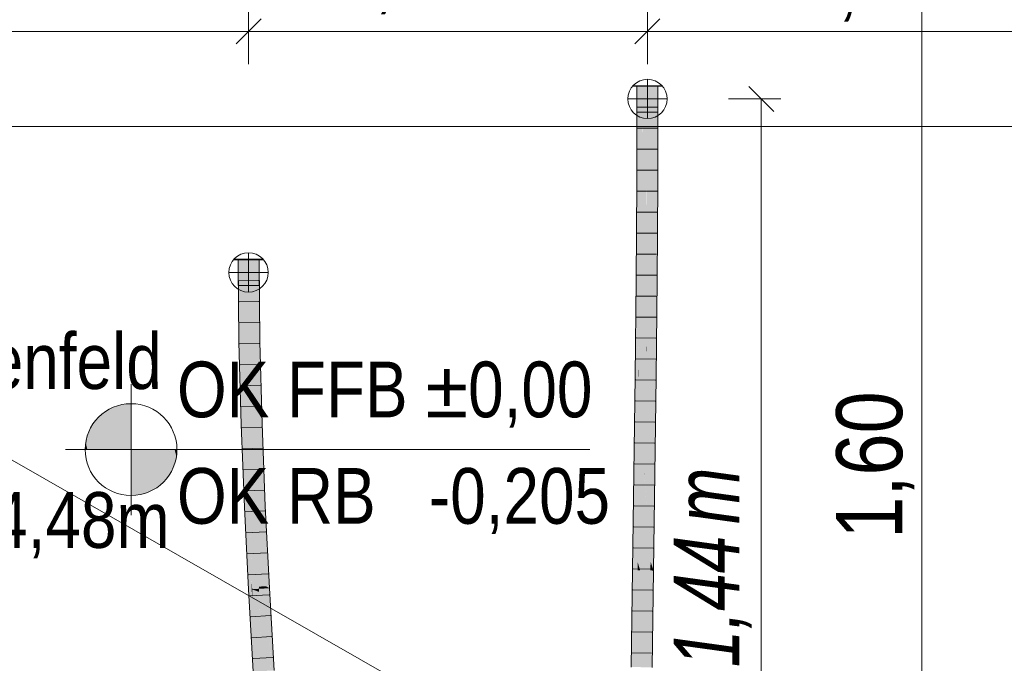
# Model space of a CAD drawing. Extents: x -620 to 300, y 62 to 1162.
# Tile 155 of 256: x 2 to 32, y 849 to 868. Entities that reach past the tile are written whole.
import ezdxf
from ezdxf.lldxf.tags import DXFTag

# ---------------------------------------------------------------- set-up
doc = ezdxf.new("R2010")
doc.units = 0
doc.layers.get('0').update_dxf_attribs({"lineweight": 13})
doc.layers.add('70 -71 Achsen- 1 Gebäudeachsen', color=7, linetype='STRICHPUNKT2-A06G94XR8I', lineweight=18)
doc.layers.add('70 -72 Beschriftung- 5 Höhenkoten', color=7, linetype='Continuous', lineweight=15)
for name, color, linetype, lineweight, true_color in [('70 -72 Beschriftung- 1 Beschriftung allgemein', 7, 'Continuous', 9, 0xff6633), ('70 -76 Bemaßung- 2 Allgemein', 9, 'Continuous', 5, 0x808080), ('E_Aussparung Bemaßung', 5, 'Continuous', 9, 0x0000ff), ('E_Leerrohr 25', 7, 'Continuous', 5, 0xff8000), ('E_Leerrohr 25-Shading', 7, 'Continuous', 9, 0xff8000), ('E_Leerrohr 32', 7, 'Continuous', 9, 0x00b300), ('E_Leerrohr 32-Shading', 7, 'Continuous', 9, 0x00b300), ('E_Leerrohrdose 32', 7, 'Continuous', 9, 0x99ff99)]:
    doc.layers.add(name, color=color, linetype=linetype, lineweight=lineweight, true_color=true_color)
doc.styles.get("Standard").update_dxf_attribs({"font": 'ARIALN.TTF'})
tags = doc.linetypes.add('fein_strichliert-A06G94XS8I', pattern=[4, 1, -2, 1]).pattern_tags.tags
tags[8:9] = [DXFTag(74, 4), DXFTag(75, 0), DXFTag(340, '0'), DXFTag(46, 0.0), DXFTag(50, 0.0), DXFTag(44, 0.0), DXFTag(45, 0.0)]
tags[6:7] = [DXFTag(74, 4), DXFTag(75, 0), DXFTag(340, '0'), DXFTag(46, 0.0), DXFTag(50, 0.0), DXFTag(44, 0.0), DXFTag(45, 0.0)]
tags[4:5] = [DXFTag(74, 4), DXFTag(75, 0), DXFTag(340, '0'), DXFTag(46, 0.0), DXFTag(50, 0.0), DXFTag(44, 0.0), DXFTag(45, 0.0)]
tags = doc.linetypes.add('STRICHPUNKT2', pattern=[12.7, 6.35, -3.175, 0, -3.175]).pattern_tags.tags
tags[10:11] = [DXFTag(74, 4), DXFTag(75, 0), DXFTag(340, '0'), DXFTag(46, 0.0), DXFTag(50, 0.0), DXFTag(44, 0.0), DXFTag(45, 0.0)]
tags[8:9] = [DXFTag(74, 4), DXFTag(75, 0), DXFTag(340, '0'), DXFTag(46, 0.0), DXFTag(50, 0.0), DXFTag(44, 0.0), DXFTag(45, 0.0)]
tags[6:7] = [DXFTag(74, 4), DXFTag(75, 0), DXFTag(340, '0'), DXFTag(46, 0.0), DXFTag(50, 0.0), DXFTag(44, 0.0), DXFTag(45, 0.0)]
tags[4:5] = [DXFTag(74, 4), DXFTag(75, 0), DXFTag(340, '0'), DXFTag(46, 0.0), DXFTag(50, 0.0), DXFTag(44, 0.0), DXFTag(45, 0.0)]
tags = doc.linetypes.add('STRICHPUNKT2-A06G94XR8I', pattern=[12.7, 6.35, -3.175, 0, -3.175]).pattern_tags.tags
tags[10:11] = [DXFTag(74, 4), DXFTag(75, 0), DXFTag(340, '0'), DXFTag(46, 0.0), DXFTag(50, 0.0), DXFTag(44, 0.0), DXFTag(45, 0.0)]
tags[8:9] = [DXFTag(74, 4), DXFTag(75, 0), DXFTag(340, '0'), DXFTag(46, 0.0), DXFTag(50, 0.0), DXFTag(44, 0.0), DXFTag(45, 0.0)]
tags[6:7] = [DXFTag(74, 4), DXFTag(75, 0), DXFTag(340, '0'), DXFTag(46, 0.0), DXFTag(50, 0.0), DXFTag(44, 0.0), DXFTag(45, 0.0)]
tags[4:5] = [DXFTag(74, 4), DXFTag(75, 0), DXFTag(340, '0'), DXFTag(46, 0.0), DXFTag(50, 0.0), DXFTag(44, 0.0), DXFTag(45, 0.0)]

# ---------------------------------------------------------------- blocks, each defined once
blk = doc.blocks.new('Shading-A06G94WP8I', base_point=(21.309, 830.748))
at = {"layer": 'E_Leerrohr 32-Shading', "color": 83, "true_color": 0x7fbd7f}
for points in [[(21.126, 866.18), (21.032, 866.18), (21.119, 863.228), (21.025, 863.228)], [(21.672, 866.18), (21.579, 866.18), (21.66, 863.226), (21.571, 863.226)], [(21.665, 863.225), (21.672, 866.18), (21.66, 863.226)], [(21.119, 863.228), (21.025, 863.228), (21.097, 860.276), (21.005, 860.277)], [(21.099, 860.276), (21.119, 863.228), (21.097, 860.276)], [(21.66, 863.226), (21.571, 863.226), (21.626, 860.272), (21.552, 860.272)], [(21.645, 860.272), (21.665, 863.225), (21.626, 860.272), (21.66, 863.226)], [(21.097, 860.276), (21.005, 860.277), (21.062, 857.324), (20.976, 857.325)], [(21.062, 857.324), (21.067, 857.324), (21.097, 860.276), (21.099, 860.276)], [(21.067, 857.324), (21.069, 857.324), (21.099, 860.276)], [(21.626, 860.272), (21.552, 860.272), (21.575, 857.318), (21.522, 857.319)], [(21.616, 857.318), (21.645, 860.272), (21.575, 857.318), (21.626, 860.272)], [(21.062, 857.324), (20.976, 857.325), (21.018, 854.372), (20.938, 854.373)], [(21.032, 854.372), (21.069, 857.324), (21.018, 854.372), (21.062, 857.324)], [(21.575, 857.318), (21.522, 857.319), (21.512, 854.366), (21.484, 854.366)], [(21.578, 854.365), (21.616, 857.318), (21.512, 854.366), (21.575, 857.318)], [(20.996, 851.868), (21.032, 854.372), (20.902, 851.869), (20.938, 854.373)], [(21.512, 854.366), (21.484, 854.366), (21.446, 851.687)], [(21.456, 851.656), (21.512, 854.366), (21.474, 852.839)], [(21.456, 851.656), (21.536, 851.412), (21.512, 854.366), (21.578, 854.365)], [(21.474, 852.839), (21.449, 851.79), (21.456, 851.656), (21.447, 851.684)], [(20.99, 851.42), (20.996, 851.868), (20.896, 851.421), (20.902, 851.869)], [(21.449, 851.79), (21.446, 851.687), (21.447, 851.684)], [(20.99, 851.42), (20.896, 851.421), (20.945, 848.467), (20.851, 848.469)], [(21.446, 851.687), (21.442, 851.413), (21.447, 851.684), (21.443, 851.413)], [(21.443, 851.413), (21.452, 851.413), (21.447, 851.684), (21.456, 851.656)], [(21.452, 851.413), (21.536, 851.412), (21.456, 851.656)], [(21.443, 851.413), (21.442, 851.413), (21.398, 848.461), (21.397, 848.461)], [(21.404, 848.46), (21.452, 851.413), (21.398, 848.461), (21.443, 851.413)], [(21.491, 848.459), (21.536, 851.412), (21.404, 848.46), (21.452, 851.413)]]:
    blk.add_solid(points, dxfattribs=at)
at = {"layer": 'E_Leerrohr 32-Shading', "color": 83, "true_color": 0x7fd57f}
for points in [[(21.213, 865.938), (21.214, 866.18), (21.119, 863.228), (21.126, 866.18)], [(21.207, 863.228), (21.27, 863.227), (21.214, 866.18), (21.283, 866.18)], [(21.283, 866.18), (21.27, 863.227), (21.314, 866.18), (21.313, 863.227)], [(21.313, 863.227), (21.345, 863.227), (21.314, 866.18), (21.352, 866.18)], [(21.352, 866.18), (21.345, 863.227), (21.35, 863.227)], [(21.357, 863.227), (21.352, 866.18), (21.35, 863.227)], [(21.571, 863.226), (21.579, 866.18), (21.357, 863.227), (21.352, 866.18)], [(21.213, 865.938), (21.119, 863.228), (21.167, 863.228)], [(21.207, 863.228), (21.213, 865.938), (21.167, 863.228)], [(21.149, 863.228), (21.119, 863.228), (21.108, 860.276), (21.099, 860.276)], [(21.12, 860.276), (21.167, 863.228), (21.108, 860.276), (21.149, 863.228)], [(21.193, 860.275), (21.207, 863.228), (21.12, 860.276), (21.167, 863.228)], [(21.193, 860.275), (21.25, 860.275), (21.207, 863.228), (21.27, 863.227)], [(21.313, 863.227), (21.27, 863.227), (21.29, 860.275), (21.25, 860.275)], [(21.313, 863.227), (21.29, 860.275), (21.312, 862.909)], [(21.31, 860.274), (21.325, 860.274), (21.313, 863.227), (21.345, 863.227)], [(21.345, 863.227), (21.325, 860.274), (21.332, 860.274)], [(21.344, 860.274), (21.35, 863.227), (21.332, 860.274), (21.345, 863.227)], [(21.371, 860.274), (21.357, 863.227), (21.344, 860.274), (21.35, 863.227)], [(21.552, 860.272), (21.571, 863.226), (21.371, 860.274), (21.357, 863.227)], [(21.29, 860.275), (21.31, 860.274), (21.312, 862.909)], [(21.075, 857.324), (21.12, 860.276), (21.069, 857.324), (21.108, 860.276)], [(21.108, 860.276), (21.099, 860.276), (21.069, 857.324)], [(21.079, 857.324), (21.175, 857.323), (21.12, 860.276), (21.193, 860.275)], [(21.079, 857.324), (21.12, 860.276), (21.08, 857.629)], [(21.175, 857.323), (21.225, 857.322), (21.193, 860.275), (21.25, 860.275)], [(21.28, 859.3), (21.25, 860.275), (21.26, 857.322), (21.225, 857.322)], [(21.29, 860.275), (21.25, 860.275), (21.28, 859.3)], [(21.28, 859.3), (21.31, 860.274), (21.29, 860.275)], [(21.28, 859.3), (21.302, 859.02), (21.31, 860.274), (21.309, 859.574)], [(21.307, 858.447), (21.325, 860.274), (21.31, 860.274)], [(21.325, 860.274), (21.307, 858.447), (21.309, 858.355)], [(21.325, 860.274), (21.309, 858.355), (21.332, 860.274), (21.318, 858.028)], [(21.318, 858.028), (21.336, 857.321), (21.332, 860.274), (21.344, 860.274)], [(21.392, 857.321), (21.371, 860.274), (21.336, 857.321), (21.344, 860.274)], [(21.522, 857.319), (21.552, 860.272), (21.392, 857.321), (21.371, 860.274)], [(21.302, 859.02), (21.308, 858.952), (21.309, 859.574)], [(21.26, 857.322), (21.283, 857.322), (21.28, 859.3), (21.29, 857.981)], [(21.28, 859.3), (21.29, 857.981), (21.299, 858.709)], [(21.302, 859.02), (21.28, 859.3), (21.299, 858.709)], [(21.305, 858.497), (21.308, 858.952), (21.299, 858.709), (21.302, 859.02)], [(21.307, 858.447), (21.308, 858.952), (21.305, 858.497)], [(21.29, 857.981), (21.305, 858.497), (21.299, 858.709)], [(21.29, 857.981), (21.296, 857.322), (21.305, 858.497), (21.303, 858.09)], [(21.303, 858.09), (21.307, 858.447), (21.305, 858.497)], [(21.308, 858.09), (21.307, 858.447), (21.303, 858.09)], [(21.307, 858.447), (21.308, 858.15), (21.309, 858.355)], [(21.308, 858.15), (21.318, 858.028), (21.309, 858.355)], [(21.309, 857.322), (21.308, 858.09), (21.296, 857.322), (21.303, 858.09)], [(21.308, 858.15), (21.309, 857.322), (21.318, 858.028), (21.313, 857.321)], [(21.313, 857.321), (21.336, 857.321), (21.318, 858.028)], [(21.283, 857.322), (21.296, 857.322), (21.29, 857.981)], [(21.075, 857.324), (21.079, 857.324), (21.08, 857.629)], [(21.032, 854.372), (21.068, 854.372), (21.075, 857.324), (21.079, 857.324)], [(21.075, 857.324), (21.069, 857.324), (21.032, 854.372)], [(21.068, 854.372), (21.152, 854.371), (21.079, 857.324), (21.175, 857.323)], [(21.152, 854.371), (21.196, 854.37), (21.175, 857.323), (21.225, 857.322)], [(21.225, 857.322), (21.196, 854.37), (21.26, 857.322), (21.227, 854.37)], [(21.26, 857.322), (21.227, 854.37), (21.283, 857.322), (21.246, 854.369)], [(21.283, 857.322), (21.246, 854.369), (21.296, 857.322), (21.256, 854.369)], [(21.256, 854.369), (21.258, 854.369), (21.296, 857.322)], [(21.296, 857.322), (21.258, 854.369), (21.262, 854.369)], [(21.317, 854.368), (21.309, 857.322), (21.262, 854.369), (21.296, 857.322)], [(21.313, 857.321), (21.309, 857.322), (21.31, 856.936)], [(21.317, 854.368), (21.313, 857.321), (21.31, 856.936)], [(21.317, 854.368), (21.325, 854.368), (21.313, 857.321), (21.336, 857.321)], [(21.419, 854.367), (21.392, 857.321), (21.325, 854.368), (21.336, 857.321)], [(21.484, 854.366), (21.522, 857.319), (21.419, 854.367), (21.392, 857.321)], [(20.996, 851.868), (21.057, 851.66), (21.032, 854.372), (21.068, 854.372)], [(21.057, 851.66), (21.128, 851.418), (21.068, 854.372), (21.152, 854.371)], [(21.128, 851.418), (21.165, 851.417), (21.152, 854.371), (21.196, 854.37)], [(21.196, 854.37), (21.165, 851.417), (21.227, 854.37), (21.191, 851.417)], [(21.227, 854.37), (21.191, 851.417), (21.246, 854.369), (21.206, 851.417)], [(21.246, 854.369), (21.206, 851.417), (21.256, 854.369), (21.213, 851.417)], [(21.213, 851.417), (21.216, 851.417), (21.256, 854.369), (21.258, 854.369)], [(21.258, 854.369), (21.216, 851.417), (21.218, 851.417)], [(21.261, 854.318), (21.258, 854.369), (21.226, 851.416), (21.218, 851.417)], [(21.226, 851.416), (21.312, 851.415), (21.261, 854.318), (21.32, 853.367)], [(21.262, 854.369), (21.258, 854.369), (21.261, 854.318)], [(21.32, 853.376), (21.317, 854.368), (21.261, 854.318), (21.262, 854.369)], [(21.325, 854.368), (21.317, 854.368), (21.32, 853.367), (21.32, 853.376)], [(21.32, 853.367), (21.419, 854.367), (21.325, 854.368)], [(21.32, 853.367), (21.442, 851.413), (21.419, 854.367), (21.446, 851.687)], [(21.446, 851.687), (21.484, 854.366), (21.419, 854.367)], [(21.32, 853.299), (21.312, 851.415), (21.326, 851.415)], [(21.32, 853.367), (21.32, 853.299), (21.442, 851.413), (21.326, 851.415)], [(20.996, 851.868), (20.99, 851.42), (20.997, 851.42)], [(20.997, 851.42), (21.056, 851.419), (20.996, 851.868), (21.057, 851.66)], [(20.997, 851.42), (20.99, 851.42), (21.007, 848.467), (20.945, 848.467)], [(21.007, 848.467), (21.043, 848.466), (20.997, 851.42), (21.056, 851.419)], [(21.056, 851.419), (21.128, 851.418), (21.057, 851.66)], [(21.043, 848.466), (21.102, 848.465), (21.056, 851.419), (21.128, 851.418)], [(21.102, 848.465), (21.133, 848.465), (21.128, 851.418), (21.165, 851.417)], [(21.165, 851.417), (21.133, 848.465), (21.191, 851.417), (21.153, 848.464)], [(21.191, 851.417), (21.153, 848.464), (21.206, 851.417), (21.165, 848.464)], [(21.206, 851.417), (21.165, 848.464), (21.213, 851.417), (21.17, 848.464)], [(21.17, 848.464), (21.171, 848.464), (21.213, 851.417), (21.216, 851.417)], [(21.218, 851.417), (21.216, 851.417), (21.177, 848.464), (21.171, 848.464)], [(21.189, 848.464), (21.226, 851.416), (21.177, 848.464), (21.218, 851.417)], [(21.299, 848.462), (21.312, 851.415), (21.189, 848.464), (21.226, 851.416)], [(21.299, 848.462), (21.335, 848.462), (21.312, 851.415), (21.326, 851.415)], [(21.335, 848.462), (21.397, 848.461), (21.326, 851.415), (21.442, 851.413)]]:
    blk.add_solid(points, dxfattribs=at)
blk = doc.blocks.new('Shading-A06G94WR8I', base_point=(21.032, 865.392))
at = {"layer": 'E_Leerrohr 25-Shading', "color": 43, "true_color": 0xd7ab7f}
for points in [[(20.902, 866.18), (21.034, 866.18), (20.902, 866.192), (21.034, 866.192)], [(21.67, 866.18), (21.802, 866.18), (21.67, 866.192), (21.802, 866.192)]]:
    blk.add_solid(points, dxfattribs=at)
at = {"layer": 'E_Leerrohr 25-Shading', "color": 31, "true_color": 0xecb67f}
for points in [[(21.032, 865.392), (21.352, 865.392), (21.032, 866.18), (21.352, 866.18)], [(21.352, 865.392), (21.672, 865.392), (21.352, 866.18), (21.672, 866.18)]]:
    blk.add_solid(points, dxfattribs=at)
at = {"layer": 'E_Leerrohr 25-Shading', "color": 31, "true_color": 0xfabd7f}
for points in [[(21.057, 866.192), (21.034, 866.192), (21.057, 866.18), (21.034, 866.18)], [(21.26, 866.192), (21.057, 866.192), (21.26, 866.18), (21.057, 866.18)], [(21.26, 866.18), (21.352, 866.18), (21.26, 866.192), (21.352, 866.192)], [(21.352, 866.18), (21.67, 866.18), (21.352, 866.192), (21.67, 866.192)]]:
    blk.add_solid(points, dxfattribs=at)
blk = doc.blocks.new('Shading-A06G94WT8I', base_point=(8.869, 860.891))
at = {"layer": 'E_Leerrohr 32-Shading', "color": 83, "true_color": 0x7fbd7f}
for points in [[(8.869, 860.891), (8.893, 858.375), (8.91, 858.376)], [(8.987, 858.377), (8.963, 860.891), (8.91, 858.376), (8.869, 860.891)], [(9.424, 860.891), (9.415, 860.891), (9.439, 858.385)], [(9.446, 858.385), (9.438, 860.891), (9.439, 858.385), (9.424, 860.891)], [(9.457, 858.386), (9.454, 860.891), (9.446, 858.385), (9.438, 860.891)], [(9.533, 858.387), (9.509, 860.891), (9.457, 858.386), (9.454, 860.891)], [(8.91, 858.376), (8.893, 858.375), (9.024, 855.863), (8.96, 855.861)], [(9.053, 855.864), (8.987, 858.377), (9.024, 855.863), (8.91, 858.376)], [(9.446, 858.385), (9.439, 858.385), (9.506, 855.879)], [(9.511, 855.879), (9.457, 858.386), (9.506, 855.879), (9.446, 858.385)], [(9.599, 855.882), (9.533, 858.387), (9.511, 855.879), (9.457, 858.386)], [(9.154, 853.353), (9.095, 854.822), (8.96, 855.861), (9.024, 855.863)], [(9.154, 853.353), (8.96, 855.861), (9.061, 853.349)], [(9.095, 854.822), (9.053, 855.864), (9.024, 855.863)], [(9.548, 854.894), (9.511, 855.879), (9.545, 854.894), (9.506, 855.879)], [(9.639, 854.896), (9.599, 855.882), (9.548, 854.894), (9.511, 855.879)], [(9.606, 853.373), (9.548, 854.894), (9.545, 854.894)], [(9.606, 853.373), (9.7, 853.377), (9.548, 854.894), (9.639, 854.896)], [(9.154, 853.353), (9.061, 853.349), (9.28, 850.843), (9.187, 850.838)], [(9.826, 850.872), (9.7, 853.377), (9.729, 850.928), (9.606, 853.373)], [(9.283, 850.8), (9.28, 850.843), (9.33, 848.328), (9.187, 850.838)], [(9.826, 850.872), (9.729, 850.928), (9.733, 850.867)], [(9.729, 850.928), (9.732, 850.867), (9.733, 850.867)], [(9.873, 848.405), (9.733, 850.867), (9.732, 850.867)], [(9.969, 848.366), (9.826, 850.872), (9.905, 848.362), (9.733, 850.867)], [(9.873, 848.405), (9.872, 848.409), (9.733, 850.867), (9.739, 850.778)], [(9.283, 850.8), (9.33, 848.328), (9.382, 848.331)], [(9.423, 848.334), (9.283, 850.8), (9.382, 848.331)], [(9.872, 848.409), (9.801, 849.879), (9.739, 850.778)], [(9.905, 848.362), (9.801, 849.879), (9.875, 848.36), (9.873, 848.405)]]:
    blk.add_solid(points, dxfattribs=at)
at = {"layer": 'E_Leerrohr 32-Shading', "color": 83, "true_color": 0x7fd57f}
for points in [[(9.189, 860.891), (8.963, 860.891), (9.172, 858.38), (8.987, 858.377)], [(9.196, 858.381), (9.189, 860.891), (9.172, 858.38)], [(9.415, 860.891), (9.189, 860.891), (9.439, 858.385), (9.213, 858.381)], [(9.213, 858.381), (9.189, 860.891), (9.193, 859.498)], [(9.196, 858.381), (9.213, 858.381), (9.193, 859.498)], [(9.172, 858.38), (8.987, 858.377), (9.125, 855.867), (9.053, 855.864)], [(9.216, 855.87), (9.196, 858.381), (9.125, 855.867), (9.172, 858.38)], [(9.267, 855.871), (9.196, 858.381), (9.202, 857.549)], [(9.196, 858.381), (9.267, 855.871), (9.196, 858.381), (9.28, 855.872)], [(9.28, 855.872), (9.213, 858.381), (9.196, 858.381)], [(9.439, 858.385), (9.213, 858.381), (9.506, 855.879), (9.28, 855.872)], [(9.216, 855.87), (9.267, 855.871), (9.202, 857.549)], [(9.125, 855.867), (9.053, 855.864), (9.095, 854.822)], [(9.245, 853.357), (9.216, 855.87), (9.095, 854.822), (9.125, 855.867)], [(9.245, 853.357), (9.38, 853.363), (9.216, 855.87), (9.267, 855.871)], [(9.38, 853.363), (9.28, 855.872), (9.267, 855.871)], [(9.545, 854.894), (9.506, 855.879), (9.38, 853.363), (9.28, 855.872)], [(9.245, 853.357), (9.095, 854.822), (9.154, 853.353)], [(9.545, 854.894), (9.38, 853.363), (9.533, 853.37)], [(9.606, 853.373), (9.545, 854.894), (9.533, 853.37)], [(9.245, 853.357), (9.154, 853.353), (9.282, 850.843), (9.28, 850.843)], [(9.245, 853.357), (9.276, 851.273), (9.38, 853.363), (9.29, 851.036)], [(9.38, 853.363), (9.29, 851.036), (9.505, 850.855), (9.301, 850.844)], [(9.729, 850.928), (9.606, 853.373), (9.503, 850.923), (9.38, 853.363)], [(9.38, 853.363), (9.505, 850.855), (9.503, 850.923)], [(9.276, 851.273), (9.282, 850.843), (9.29, 851.036)], [(9.282, 850.843), (9.28, 850.843), (9.283, 850.8)], [(9.29, 851.036), (9.282, 850.843), (9.301, 850.844)], [(9.301, 850.844), (9.282, 850.843), (9.301, 850.836)], [(9.301, 850.836), (9.282, 850.843), (9.316, 850.578), (9.283, 850.8)], [(9.505, 850.855), (9.301, 850.844), (9.507, 850.762), (9.301, 850.836)], [(9.507, 850.762), (9.301, 850.836), (9.52, 849.211), (9.316, 850.578)], [(9.732, 850.867), (9.729, 850.928), (9.506, 850.855), (9.503, 850.923)], [(9.505, 850.855), (9.506, 850.855), (9.503, 850.923)], [(9.559, 848.953), (9.649, 848.347), (9.505, 850.855), (9.506, 850.855)], [(9.732, 850.867), (9.506, 850.855), (9.855, 848.359), (9.649, 848.347)], [(9.875, 848.36), (9.732, 850.867), (9.855, 848.359)], [(9.316, 850.578), (9.283, 850.8), (9.444, 848.335), (9.423, 848.334)], [(9.52, 849.211), (9.316, 850.578), (9.527, 848.34), (9.444, 848.335)], [(9.52, 849.211), (9.559, 848.953), (9.507, 850.762)], [(9.527, 848.34), (9.576, 848.343), (9.52, 849.211), (9.559, 848.953)], [(9.576, 848.343), (9.649, 848.347), (9.559, 848.953)]]:
    blk.add_solid(points, dxfattribs=at)
blk = doc.blocks.new('Shading-A06G94WV8I', base_point=(8.869, 860.103))
at = {"layer": 'E_Leerrohr 25-Shading', "color": 43, "true_color": 0xd7ab7f}
for points in [[(8.739, 860.891), (8.871, 860.891), (8.739, 860.903), (8.871, 860.903)], [(9.507, 860.903), (9.507, 860.891), (9.611, 860.903), (9.611, 860.891)], [(9.611, 860.891), (9.639, 860.891), (9.611, 860.903), (9.639, 860.903)]]:
    blk.add_solid(points, dxfattribs=at)
at = {"layer": 'E_Leerrohr 25-Shading', "color": 31, "true_color": 0xecb67f}
for points in [[(8.869, 860.103), (9.189, 860.103), (8.869, 860.891), (9.189, 860.891)], [(9.189, 860.103), (9.509, 860.103), (9.189, 860.891), (9.509, 860.891)]]:
    blk.add_solid(points, dxfattribs=at)
at = {"layer": 'E_Leerrohr 25-Shading', "color": 31, "true_color": 0xfabd7f}
for points in [[(8.893, 860.903), (8.871, 860.903), (8.894, 860.891), (8.871, 860.891)], [(9.097, 860.903), (8.893, 860.903), (9.097, 860.891), (8.894, 860.891)], [(9.097, 860.891), (9.189, 860.891), (9.097, 860.903), (9.189, 860.903)], [(9.189, 860.891), (9.507, 860.891), (9.189, 860.903), (9.507, 860.903)]]:
    blk.add_solid(points, dxfattribs=at)
blk = doc.blocks.new('Referenz-A06G94XT8I')
at = {"layer": '70 -71 Achsen- 1 Gebäudeachsen', "color": 0, "linetype": 'STRICHPUNKT2-A06G94XR8I', "lineweight": -2, "ltscale": 0.13}
blk.add_line((-538.631, 864.953), (76.501, 864.953), dxfattribs=at)
at = {"layer": '70 -72 Beschriftung- 1 Beschriftung allgemein', "color": 0, "linetype": 'fein_strichliert-A06G94XS8I', "lineweight": -2, "ltscale": 0.13}
blk.add_line((41.904, 831.953), (-45.58, 881.953), dxfattribs=at)
at = {"layer": '70 -72 Beschriftung- 5 Höhenkoten', "color": 0, "linetype": 'Continuous', "lineweight": -2, "ltscale": 0.13}
for p, q in [((5.605, 853.099), (5.605, 857.099)), ((5.605, 856.499), (5.605, 855.099)), ((5.605, 855.099), (5.605, 856.499)), ((3.605, 855.099), (19.597, 855.099)), ((4.205, 855.099), (5.605, 855.099)), ((5.605, 855.099), (4.205, 855.099)), ((5.605, 855.099), (7.005, 855.099)), ((7.005, 855.099), (5.605, 855.099)), ((5.605, 855.099), (5.605, 853.699)), ((5.605, 853.699), (5.605, 855.099))]:
    blk.add_line(p, q, dxfattribs=at)
for major_axis in [(0, 1.4), (1.4, 0), (-1.4, 0), (0, -1.4)]:
    blk.add_ellipse((5.605, 855.099), major_axis=major_axis, ratio=1, start_param=0, end_param=1.570796, dxfattribs=at)
at = {"layer": '70 -72 Beschriftung- 5 Höhenkoten', "color": 0, "lineweight": -2}
for points in [[(4.783, 855.099), (4.616, 856.089), (4.783, 856.231)], [(4.97, 855.099), (4.783, 856.231), (4.97, 856.346)], [(4.783, 855.099), (4.783, 856.231), (4.97, 855.099)], [(5.173, 855.099), (4.97, 856.346), (5.173, 856.43)], [(4.97, 855.099), (4.97, 856.346), (5.173, 855.099)], [(5.386, 855.099), (5.173, 856.43), (5.386, 856.481)], [(5.173, 855.099), (5.173, 856.43), (5.386, 855.099)], [(5.605, 855.099), (5.386, 856.481), (5.605, 856.499)], [(5.386, 855.099), (5.386, 856.481), (5.605, 855.099)], [(4.616, 855.099), (4.473, 855.921), (4.616, 856.089)], [(4.616, 855.099), (4.616, 856.089), (4.783, 855.099)], [(4.358, 855.099), (4.274, 855.531), (4.358, 855.734)], [(4.473, 855.099), (4.358, 855.734), (4.473, 855.921)], [(4.358, 855.099), (4.358, 855.734), (4.473, 855.099)], [(4.473, 855.099), (4.473, 855.921), (4.616, 855.099)], [(4.274, 855.099), (4.223, 855.318), (4.274, 855.531)], [(4.274, 855.099), (4.274, 855.531), (4.358, 855.099)], [(4.223, 855.099), (4.205, 855.099), (4.223, 855.318)], [(4.223, 855.099), (4.223, 855.318), (4.274, 855.099)], [(5.605, 853.699), (5.605, 855.099), (5.824, 853.716)], [(5.824, 853.716), (5.605, 855.099), (5.824, 855.099)], [(5.824, 853.716), (5.824, 855.099), (6.038, 853.767)], [(6.038, 853.767), (5.824, 855.099), (6.038, 855.099)], [(6.038, 853.767), (6.038, 855.099), (6.241, 853.851)], [(6.241, 853.851), (6.038, 855.099), (6.241, 855.099)], [(6.241, 853.851), (6.241, 855.099), (6.428, 853.966)], [(6.428, 853.966), (6.241, 855.099), (6.428, 855.099)], [(6.428, 853.966), (6.428, 855.099), (6.595, 854.109)], [(6.595, 854.109), (6.428, 855.099), (6.595, 855.099)], [(6.595, 854.109), (6.595, 855.099), (6.738, 854.276)], [(6.738, 854.276), (6.595, 855.099), (6.738, 855.099)], [(6.738, 854.276), (6.738, 855.099), (6.853, 854.463)], [(6.853, 854.463), (6.738, 855.099), (6.853, 855.099)], [(6.853, 854.463), (6.853, 855.099), (6.937, 854.666)], [(6.937, 854.666), (6.853, 855.099), (6.937, 855.099)], [(6.937, 854.666), (6.937, 855.099), (6.988, 854.88)], [(6.988, 854.88), (6.937, 855.099), (6.988, 855.099)], [(6.988, 854.88), (6.988, 855.099), (7.005, 855.099)]]:
    blk.add_solid(points, dxfattribs=at)
at = {"layer": '70 -76 Bemaßung- 2 Allgemein', "color": 0, "linetype": 'Continuous', "lineweight": -2, "ltscale": 0.13}
blk.add_line((29.72, 839.514), (29.72, 869.393), dxfattribs=at)
at = {"layer": '70 -72 Beschriftung- 1 Beschriftung allgemein', "color": 0, "linetype": 'Continuous', "lineweight": -2, "ltscale": 0.13, "char_height": 1.7, "attachment_point": 1}
for s, insert in [('{\\fArial Narrow;Stahlbetondeckenfeld}', (-12.188, 858.649)), ('{\\fArial Narrow;4,48m/4,48m}', (-4.583, 853.802))]:
    blk.add_mtext(s, dxfattribs=dict(at, insert=insert))
at = {"layer": '70 -72 Beschriftung- 5 Höhenkoten', "color": 0, "linetype": 'Continuous', "lineweight": -2, "ltscale": 0.13, "char_height": 1.7, "attachment_point": 1}
for s, insert in [('{\\fArial Narrow;OK FFB ±0,00}', (7.005, 857.784)), ('{\\fArial Narrow;OK RB   -0,205}', (7.005, 854.538))]:
    blk.add_mtext(s, dxfattribs=dict(at, insert=insert))
at = {"layer": '70 -76 Bemaßung- 2 Allgemein', "color": 0, "linetype": 'Continuous', "lineweight": -2, "ltscale": 0.13, "insert": (27.105, 852.385), "char_height": 2.01377, "attachment_point": 1, "rotation": 90}
blk.add_mtext('{\\fArial Narrow;1,60}', dxfattribs=at)
blk = doc.blocks.new('Enddeckel-A06G95098I')
at = {"color": 0, "linetype": 'ByBlock', "lineweight": -2, "ltscale": 0.13}
for p, q in [((20.902, 866.192), (20.902, 866.18)), ((20.902, 866.192), (21.166, 866.192)), ((20.902, 866.18), (21.166, 866.18)), ((21.032, 866.18), (21.032, 865.392)), ((21.032, 866.18), (21.22, 866.18)), ((21.166, 866.192), (21.539, 866.192)), ((21.166, 866.18), (21.539, 866.18)), ((21.22, 866.18), (21.485, 866.18)), ((21.485, 866.18), (21.672, 866.18)), ((21.539, 866.192), (21.802, 866.192)), ((21.539, 866.18), (21.802, 866.18)), ((21.672, 865.392), (21.672, 866.18)), ((21.802, 866.18), (21.802, 866.192)), ((21.032, 865.392), (21.22, 865.392)), ((21.22, 865.392), (21.485, 865.392)), ((21.485, 865.392), (21.672, 865.392))]:
    blk.add_line(p, q, dxfattribs=at)
at = {"color": 0, "linetype": 'STRICHPUNKT2', "lineweight": 5, "ltscale": 0.13}
blk.add_line((21.352, 866.18), (21.352, 865.392), dxfattribs=at)
blk = doc.blocks.new('Kreis-A06G950B8I')
at = {"color": 0, "linetype": 'ByBlock', "lineweight": -2, "ltscale": 0.13}
blk.add_circle((21.352, 865.792), 0.6, dxfattribs=at)
blk = doc.blocks.new('Enddeckel-A06G950D8I')
at = {"color": 0, "linetype": 'ByBlock', "lineweight": -2, "ltscale": 0.13}
for p, q in [((8.739, 860.903), (8.739, 860.891)), ((8.739, 860.903), (9.003, 860.903)), ((8.739, 860.891), (9.003, 860.891)), ((8.869, 860.891), (8.869, 860.103)), ((8.869, 860.891), (9.056, 860.891)), ((9.003, 860.903), (9.375, 860.903)), ((9.003, 860.891), (9.375, 860.891)), ((9.056, 860.891), (9.322, 860.891)), ((9.322, 860.891), (9.509, 860.891)), ((9.375, 860.903), (9.639, 860.903)), ((9.375, 860.891), (9.639, 860.891)), ((9.509, 860.103), (9.509, 860.891)), ((9.639, 860.891), (9.639, 860.903)), ((8.869, 860.103), (9.056, 860.103)), ((9.056, 860.103), (9.322, 860.103)), ((9.322, 860.103), (9.509, 860.103))]:
    blk.add_line(p, q, dxfattribs=at)
at = {"color": 0, "linetype": 'STRICHPUNKT2', "lineweight": 5, "ltscale": 0.13}
blk.add_line((9.189, 860.891), (9.189, 860.103), dxfattribs=at)
blk = doc.blocks.new('Kreis-A06G950F8I')
at = {"color": 0, "linetype": 'ByBlock', "lineweight": -2, "ltscale": 0.13}
blk.add_circle((9.189, 860.503), 0.6, dxfattribs=at)
blk = doc.blocks.new('Flexrohr-A06G951F8I')
at = {"color": 0, "linetype": 'ByBlock', "lineweight": -2, "ltscale": 0.13}
for p, q in [((8.869, 860.891), (9.509, 860.891)), ((8.869, 860.891), (8.893, 858.375)), ((9.509, 860.891), (9.533, 858.387)), ((8.894, 860.25), (9.496, 860.253)), ((8.9, 859.609), (9.502, 859.614)), ((8.907, 858.967), (9.508, 858.976)), ((8.893, 858.375), (8.96, 855.861)), ((8.914, 858.326), (9.515, 858.337)), ((9.533, 858.387), (9.599, 855.882)), ((8.931, 857.685), (9.532, 857.698)), ((8.948, 857.044), (9.549, 857.06)), ((8.965, 856.403), (9.566, 856.421)), ((8.96, 855.861), (9.061, 853.349)), ((8.983, 855.762), (9.584, 855.783)), ((9.599, 855.882), (9.7, 853.377)), ((9.009, 855.122), (9.61, 855.144)), ((9.034, 854.482), (9.635, 854.505)), ((9.06, 853.841), (9.661, 853.867)), ((9.061, 853.349), (9.187, 850.838)), ((9.087, 853.201), (9.688, 853.228)), ((9.7, 853.377), (9.826, 850.872)), ((9.119, 852.561), (9.72, 852.59)), ((9.151, 851.921), (9.752, 851.951)), ((9.184, 851.281), (9.784, 851.313)), ((9.187, 850.838), (9.33, 848.328)), ((9.826, 850.872), (9.969, 848.366)), ((9.217, 850.642), (9.818, 850.674)), ((9.254, 850.002), (9.854, 850.036)), ((9.29, 849.363), (9.891, 849.397)), ((9.327, 848.724), (9.927, 848.758))]:
    blk.add_line(p, q, dxfattribs=at)
blk = doc.blocks.new('Flexrohr-A06G951H8I')
at = {"color": 0, "linetype": 'ByBlock', "lineweight": -2, "ltscale": 0.13}
for p, q in [((21.032, 866.18), (21.025, 863.228)), ((21.032, 866.18), (21.672, 866.18)), ((21.672, 866.18), (21.665, 863.225)), ((21.05, 865.54), (21.652, 865.539)), ((21.048, 864.9), (21.65, 864.899)), ((21.047, 864.261), (21.648, 864.259)), ((21.045, 863.621), (21.647, 863.618)), ((21.025, 863.228), (21.005, 860.277)), ((21.665, 863.225), (21.645, 860.272)), ((21.043, 862.981), (21.644, 862.978)), ((21.038, 862.341), (21.64, 862.338)), ((21.034, 861.702), (21.636, 861.698)), ((21.03, 861.062), (21.631, 861.057)), ((21.005, 860.277), (20.976, 857.325)), ((21.026, 860.422), (21.627, 860.417)), ((21.645, 860.272), (21.616, 857.318)), ((21.02, 859.782), (21.621, 859.777)), ((21.013, 859.143), (21.615, 859.137)), ((21.007, 858.503), (21.608, 858.497)), ((21, 857.863), (21.602, 857.857)), ((20.976, 857.325), (20.938, 854.373)), ((20.994, 857.223), (21.595, 857.216)), ((21.616, 857.318), (21.578, 854.365)), ((20.985, 856.584), (21.587, 856.576)), ((20.977, 855.944), (21.579, 855.936)), ((20.969, 855.304), (21.571, 855.296)), ((20.961, 854.664), (21.563, 854.656)), ((20.938, 854.373), (20.896, 851.421)), ((21.578, 854.365), (21.536, 851.412)), ((20.952, 854.024), (21.554, 854.016)), ((20.943, 853.384), (21.545, 853.376)), ((20.934, 852.745), (21.536, 852.736)), ((20.925, 852.105), (21.526, 852.096)), ((20.896, 851.421), (20.851, 848.469)), ((20.916, 851.465), (21.517, 851.456)), ((21.536, 851.412), (21.491, 848.459)), ((20.906, 850.825), (21.507, 850.816)), ((20.896, 850.185), (21.498, 850.176)), ((20.886, 849.545), (21.488, 849.536)), ((20.877, 848.905), (21.478, 848.896))]:
    blk.add_line(p, q, dxfattribs=at)
blk = doc.blocks.new('Maß-A06G95398I')
at = {"color": 0, "linetype": 'ByBlock', "lineweight": -2, "ltscale": 0.13}
for p, q in [((-2.047, 868.235), (-2.81, 867.472)), ((-2.429, 868.453), (-2.429, 866.853)), ((9.571, 868.235), (8.807, 867.472)), ((9.189, 868.453), (9.189, 866.853)), ((-2.429, 867.853), (9.189, 867.853))]:
    blk.add_line(p, q, dxfattribs=at)
at = {"color": 0, "linetype": 'ByBlock', "lineweight": -2, "ltscale": 0.13, "char_height": 2, "attachment_point": 1}
for s, insert in [('{\\W0.9;\\fArial Narrow|b0|i1;0,58 }', (0.403, 870.52)), ('{\\W0.9;\\fArial Narrow|b0|i1;m}', (4.907, 870.52))]:
    blk.add_mtext(s, dxfattribs=dict(at, insert=insert))
blk = doc.blocks.new('Maß-A06G953B8I')
at = {"color": 0, "linetype": 'ByBlock', "lineweight": -2, "ltscale": 0.13}
for p, q in [((9.571, 868.235), (8.807, 867.472)), ((9.189, 868.453), (9.189, 866.853)), ((21.734, 868.235), (20.97, 867.472)), ((21.352, 868.453), (21.352, 866.853)), ((9.189, 867.853), (21.352, 867.853))]:
    blk.add_line(p, q, dxfattribs=at)
at = {"color": 0, "linetype": 'ByBlock', "lineweight": -2, "ltscale": 0.13, "char_height": 2, "attachment_point": 1}
for s, insert in [('{\\W0.9;\\fArial Narrow|b0|i1;0,61 }', (12.041, 870.748)), ('{\\W0.9;\\fArial Narrow|b0|i1;m}', (16.546, 870.748))]:
    blk.add_mtext(s, dxfattribs=dict(at, insert=insert))
blk = doc.blocks.new('Maß-A06G953D8I')
at = {"color": 0, "linetype": 'ByBlock', "lineweight": -2, "ltscale": 0.13}
for p, q in [((21.734, 868.235), (20.97, 867.472)), ((21.352, 868.453), (21.352, 866.853)), ((37.302, 868.235), (36.539, 867.472)), ((36.92, 868.453), (36.92, 866.853)), ((21.352, 867.853), (36.92, 867.853))]:
    blk.add_line(p, q, dxfattribs=at)
at = {"color": 0, "linetype": 'ByBlock', "lineweight": -2, "ltscale": 0.13, "char_height": 2, "attachment_point": 1}
for s, insert in [('{\\W0.9;\\fArial Narrow|b0|i1;0,78 }', (26.159, 870.52)), ('{\\W0.9;\\fArial Narrow|b0|i1;m}', (30.663, 870.52))]:
    blk.add_mtext(s, dxfattribs=dict(at, insert=insert))
blk = doc.blocks.new('Maß-A06G954N8I')
at = {"color": 0, "linetype": 'ByBlock', "lineweight": -2, "ltscale": 0.13}
for p, q in [((25.203, 865.41), (24.44, 866.173)), ((25.421, 865.792), (23.821, 865.792)), ((24.821, 865.792), (24.821, 836.953))]:
    blk.add_line(p, q, dxfattribs=at)
at = {"color": 0, "linetype": 'ByBlock', "lineweight": -2, "ltscale": 0.13, "char_height": 2, "attachment_point": 1, "rotation": 90}
for s, insert in [('{\\W0.9;\\fArial Narrow|b0|i1;m}', (22.155, 852.831)), ('{\\W0.9;\\fArial Narrow|b0|i1;1,44 }', (22.155, 848.463))]:
    blk.add_mtext(s, dxfattribs=dict(at, insert=insert))

msp = doc.modelspace()

# ---------------------------------------------------------------- linework, layer by layer
at = {"layer": 'E_Leerrohrdose 32', "ltscale": 0.13}
for p, q in [((21.352, 866.392), (21.352, 865.192)), ((21.952, 865.792), (20.752, 865.792)), ((9.189, 861.103), (9.189, 859.903)), ((9.789, 860.503), (8.589, 860.503))]:
    msp.add_line(p, q, dxfattribs=at)

# ---------------------------------------------------------------- block references
at = {"color": 8, "lineweight": 13, "ltscale": 0.13, "true_color": 0x808080}
msp.add_blockref('Referenz-A06G94XT8I', (0, 0), dxfattribs=at)
at = {"layer": 'E_Aussparung Bemaßung', "ltscale": 0.13}
for name in ['Maß-A06G953B8I', 'Maß-A06G95398I', 'Maß-A06G953D8I', 'Maß-A06G954N8I']:
    msp.add_blockref(name, (0, 0), dxfattribs=at)
at = {"layer": 'E_Leerrohr 25'}
for name, p in [('Shading-A06G94WR8I', (21.032, 865.392)), ('Shading-A06G94WV8I', (8.869, 860.103))]:
    msp.add_blockref(name, p, dxfattribs=at)
at = {"layer": 'E_Leerrohr 25', "color": 150, "ltscale": 0.13, "true_color": 0x0099ff}
for name in ['Enddeckel-A06G95098I', 'Enddeckel-A06G950D8I']:
    msp.add_blockref(name, (0, 0), dxfattribs=at)
at = {"layer": 'E_Leerrohr 32'}
for name, p in [('Shading-A06G94WP8I', (21.309, 830.748)), ('Shading-A06G94WT8I', (8.869, 860.891))]:
    msp.add_blockref(name, p, dxfattribs=at)
at = {"layer": 'E_Leerrohr 32', "ltscale": 0.13}
for name in ['Flexrohr-A06G951H8I', 'Flexrohr-A06G951F8I']:
    msp.add_blockref(name, (0, 0), dxfattribs=at)
at = {"layer": 'E_Leerrohrdose 32', "ltscale": 0.13}
for name in ['Kreis-A06G950B8I', 'Kreis-A06G950F8I']:
    msp.add_blockref(name, (0, 0), dxfattribs=at)

doc.saveas('drawing.dxf')
